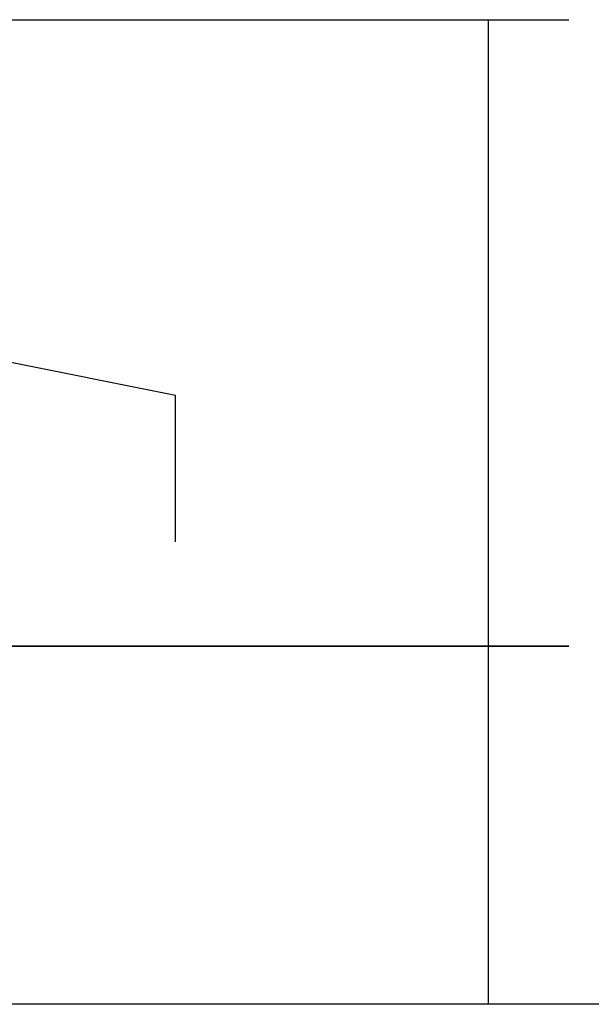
# Model space of a CAD drawing. Header units: millimetres. Extents: x -56303 to -45239, y -20463 to -4540.
# Tile 229 of 256: x -47094 to -47062, y -11351 to -11296. Entities that reach past the tile are written whole.
import ezdxf

# ---------------------------------------------------------------- set-up
doc = ezdxf.new("R2010")
doc.units = ezdxf.units.MM
doc.layers.add('_HVAC_opis', color=3, linetype='Continuous')
doc.layers.add('FLUID-N1', color=7, linetype='Continuous')

# ---------------------------------------------------------------- blocks, each defined once
blk = doc.blocks.new('*U1394')
at = {"color": 132, "linetype": 'Continuous', "lineweight": -2}
for p, q in [((-175, -395), (-175, 395)), ((175, 395), (175, -395))]:
    blk.add_line(p, q, dxfattribs=at)
at = {"color": 7, "linetype": 'Continuous'}
for p, q in [((-35, -175), (35, 175)), ((-116.67, -175), (-35, -175))]:
    blk.add_line(p, q, dxfattribs=at)
at = {"color": 0, "linetype": 'ByBlock', "lineweight": -2}
blk.add_line((-175, -350), (175, -350), dxfattribs=at)

msp = doc.modelspace()

# ---------------------------------------------------------------- linework, layer by layer
at = {"color": 132, "linetype": 'Continuous', "lineweight": -2}
msp.add_line((-47142.677, -11331.257), (-47063.677, -11331.257), dxfattribs=at)
at = {"layer": '_HVAC_opis', "color": 252}
msp.add_line((-45238.823, -11351.257), (-47714.052, -11351.257), dxfattribs=at)
at = {"layer": 'FLUID-N1', "color": 132, "linetype": 'Continuous'}
msp.add_line((-47068.177, -11351.257), (-47068.177, -11331.257), dxfattribs=at)

# ---------------------------------------------------------------- block references
at = {"layer": 'FLUID-N1', "color": 132, "linetype": 'Continuous', "xscale": 0.1000000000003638, "yscale": 0.1000000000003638, "zscale": 0.1, "rotation": 90}
msp.add_blockref('*U1394', (-47103.177, -11313.757), dxfattribs=at)

doc.saveas('drawing.dxf')
